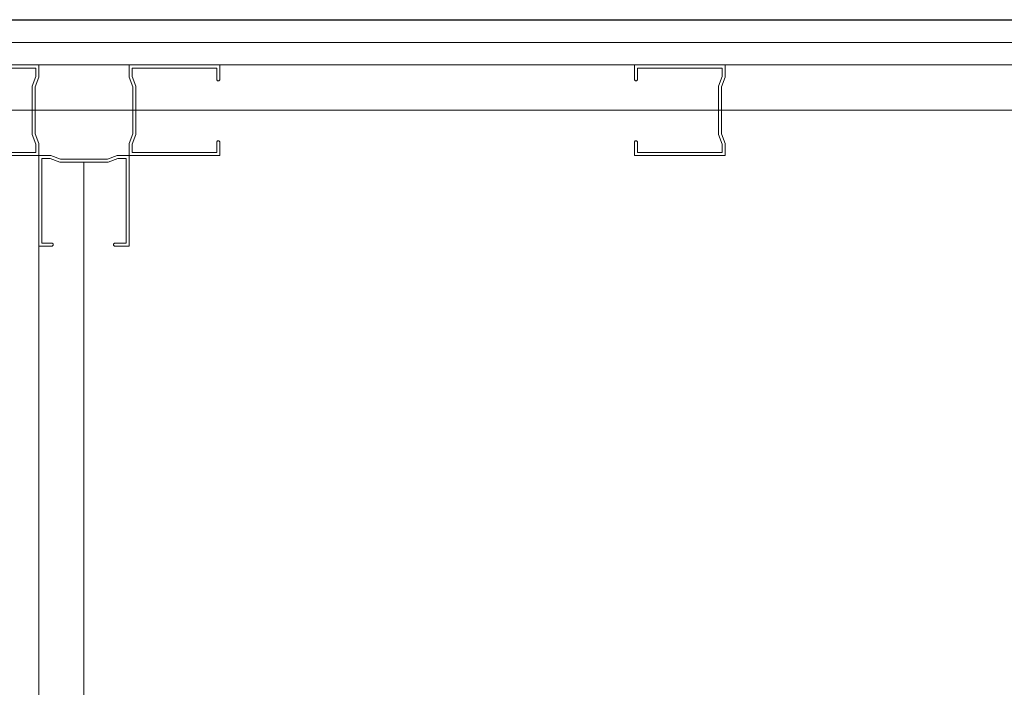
# Model space of a CAD drawing. Header units: millimetres. Extents: x -13532 to 2392, y -5241 to 5322.
# Tile 36 of 256: x -7787 to -7733, y -3817 to -3780. Entities that reach past the tile are written whole.
import ezdxf
from ezdxf.enums import TextEntityAlignment as Align

# ---------------------------------------------------------------- set-up
doc = ezdxf.new("R2010")
doc.units = ezdxf.units.MM
for name, color, linetype, lineweight, true_color in [('batting - AGP1', 7, 'Continuous', 5, 0xadadad), ('OPISY - AGP1', 7, 'Continuous', 5, 0x000000), ('profil - AGP1', 7, 'Continuous', 5, 0x3f3f3f), ('WYMIARY - AGP1', 7, 'Continuous', 5, 0x716d5a)]:
    doc.layers.add(name, color=color, linetype=linetype, lineweight=lineweight, true_color=true_color)
doc.layers.add('cz-gr', color=122, linetype='Continuous', lineweight=30)
doc.layers.add('GK - ŚRODEK - AGP1', color=32, linetype='Continuous', lineweight=5)
doc.styles.add('ROMANS15', font='simplex.shx', dxfattribs={"width": 0.9, "height": 15})
doc.linetypes.add('BATTING', pattern='A,0.0001,-0.1,[134,ltypeshp.shx,S=0.1,R=0,X=-0.1,Y=0],-0.2,[134,ltypeshp.shx,S=0.1,R=180,X=0.1,Y=0],-0.1', length=0.4001)

# ---------------------------------------------------------------- blocks, each defined once
blk = doc.blocks.new('DFGFGSGSG')
at = {"layer": 'batting - AGP1', "linetype": 'BATTING', "ltscale": 5}
for points in [[(-5630.78, -4300.125), (-5375.743, -4300.114)], [(-5470.78, -4337.467), (-5470.778, -4302.992)]]:
    blk.add_lwpolyline(points, dxfattribs=at)
at = {"layer": 'cz-gr'}
blk.add_line((-5635.779, -4295.125), (-5377.877, -4295.125), dxfattribs=at)
at = {"layer": 'GK - ŚRODEK - AGP1'}
for p, q in [((-5634.529, -4296.375), (-5376.627, -4296.375)), ((-5633.279, -4297.625), (-5375.377, -4297.625)), ((-5473.279, -4302.625), (-5628.279, -4302.625)), ((-5473.279, -4402.877), (-5473.279, -4306.625))]:
    blk.add_line(p, q, dxfattribs=at)
at = {"layer": 'profil - AGP1', "ltscale": 5}
for points in [[(-5478.279, -4302.625), (-5473.279, -4302.625), (-5473.279, -4301.958), (-5473.479, -4301.425), (-5473.48, -4298.825), (-5473.28, -4298.292), (-5473.28, -4297.625), (-5478.28, -4297.625)], [(-5478.113, -4297.792), (-5473.446, -4297.792), (-5473.446, -4298.261), (-5473.646, -4298.795), (-5473.646, -4301.455), (-5473.446, -4301.989), (-5473.446, -4302.458), (-5478.113, -4302.459)], [(-5463.28, -4302.625), (-5468.28, -4302.625), (-5468.28, -4301.958), (-5468.079, -4301.425), (-5468.079, -4298.825), (-5468.279, -4298.291), (-5468.279, -4297.625), (-5463.279, -4297.625), (-5463.279, -4298.446), (-5463.328, -4298.495), (-5463.398, -4298.495), (-5463.446, -4298.446), (-5463.446, -4297.792), (-5468.113, -4297.791), (-5468.113, -4298.261), (-5467.913, -4298.794), (-5467.913, -4301.455), (-5468.113, -4301.988), (-5468.113, -4302.458), (-5463.446, -4302.458), (-5463.446, -4301.875), (-5463.4, -4301.817), (-5463.326, -4301.817), (-5463.28, -4301.875), (-5463.28, -4302.625)], [(-5440.376, -4302.625), (-5435.376, -4302.625), (-5435.376, -4301.958), (-5435.576, -4301.425), (-5435.576, -4298.825), (-5435.376, -4298.292), (-5435.377, -4297.625), (-5440.377, -4297.625), (-5440.376, -4298.446), (-5440.328, -4298.495), (-5440.258, -4298.495), (-5440.21, -4298.446), (-5440.21, -4297.792), (-5435.543, -4297.792), (-5435.543, -4298.261), (-5435.743, -4298.795), (-5435.743, -4301.455), (-5435.543, -4301.989), (-5435.543, -4302.458), (-5440.21, -4302.459), (-5440.21, -4301.875), (-5440.256, -4301.817), (-5440.33, -4301.817), (-5440.376, -4301.875), (-5440.376, -4302.625)], [(-5473.28, -4307.625), (-5473.28, -4302.625), (-5472.613, -4302.625), (-5472.08, -4302.825), (-5469.48, -4302.825), (-5468.946, -4302.625), (-5468.28, -4302.625), (-5468.28, -4307.625), (-5469.101, -4307.625), (-5469.15, -4307.577), (-5469.15, -4307.507), (-5469.101, -4307.458), (-5468.446, -4307.458), (-5468.446, -4302.792), (-5468.916, -4302.792), (-5469.449, -4302.992), (-5472.11, -4302.992), (-5472.643, -4302.791), (-5473.113, -4302.791), (-5473.113, -4307.458), (-5472.53, -4307.458), (-5472.472, -4307.504), (-5472.472, -4307.579), (-5472.53, -4307.625), (-5473.28, -4307.625)]]:
    blk.add_lwpolyline(points, dxfattribs=at)
at = {"layer": 'OPISY - AGP1', "style": 'ROMANS15', "width": 0.7}
blk.add_attdef('DA2', text='', height=15, rotation=359.9995, dxfattribs=at).set_placement((-5340.594, -4956.792), align=Align.CENTER)

msp = doc.modelspace()

# ---------------------------------------------------------------- block references
at = {"layer": 'WYMIARY - AGP1'}
msp.add_blockref('DFGFGSGSG', (-2312.6913, 515.3198), dxfattribs=at)

doc.saveas('drawing.dxf')
